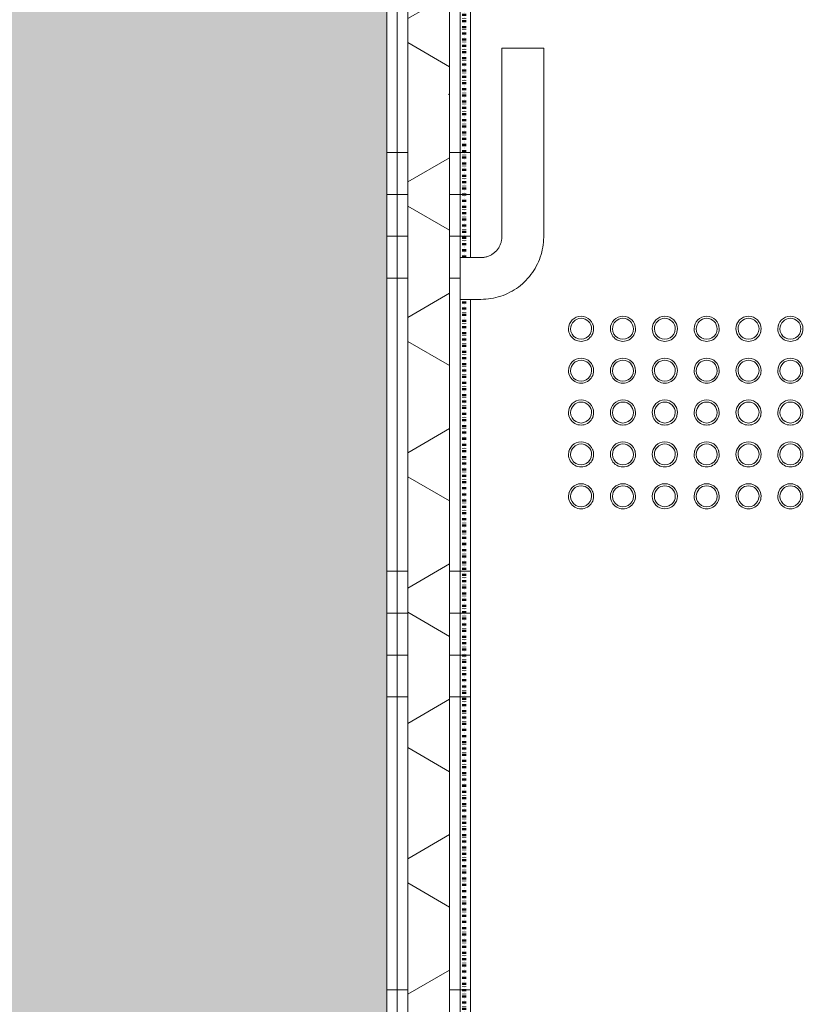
# Model space of a CAD drawing. Header units: millimetres. Extents: x -281 to 145437, y -16481 to 78869.
# Tile 94 of 256: x 18014 to 18960, y 24833 to 26009. Entities that reach past the tile are written whole.
import ezdxf

# ---------------------------------------------------------------- set-up
doc = ezdxf.new("R2010")
doc.units = ezdxf.units.MM
doc.linetypes.add('ARC FS 060 minutes', pattern=[7.2, 2.4, -1.6, 0, -1.6, 0, -1.6])
for name, color, linetype, lineweight in [('A--A23__Vloeren', 8, 'Continuous', 5), ('A--A2__Ruwbouw', 8, 'Continuous', 5), ('A--L$01A__Algemeen', 7, 'Continuous', 5), ('A--L21__Buitenwanden', 3, 'Continuous', 5), ('A--L28__Hoofddraagconstructies', 3, 'Continuous', 9)]:
    doc.layers.add(name, color=color, linetype=linetype, lineweight=lineweight)
pattern_1 = [(0, (0, 200), (0, 500), []), (0, (0, 250), (0, 500), []), (0, (0, 300), (0, 500), []), (0, (0, 350), (0, 500), [])]

# ---------------------------------------------------------------- blocks, each defined once
blk = doc.blocks.new('65_GM_LIB_fire separation vertical_gen_arc - 060 minutes-2361019-L_80_ 11')
at = {"layer": 'A--L$01A__Algemeen', "linetype": 'ARC FS 060 minutes', "lineweight": 100}
for p, q in [((0, 0), (3615.9, 0)), ((3665.9, 0), (6915.8, 0))]:
    blk.add_line(p, q, dxfattribs=at)
blk = doc.blocks.new('TBR-B-INS-BR-ARC-R25_rvt-1-L_80_ 11')
at = {"layer": 'A--L$01A__Algemeen', "color": 124, "linetype": 'ARC FS 060 minutes', "lineweight": 100, "rotation": 89.99999999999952}
blk.add_blockref('65_GM_LIB_fire separation vertical_gen_arc - 060 minutes-2361019-L_80_ 11', (18545.1, 22059.1), dxfattribs=at)
blk = doc.blocks.new('NLRS_24_10_SF_trappen kern_gen_cpz - NLRS_24_12_02_SF_trappen kern_gen_cpz-66734290-L_80_ 11')
at = {"layer": 'A--L$01A__Algemeen'}
for p, q in [((1800, 299.9), (1775, 299.9)), ((1800, 299.9), (1775, 299.9)), ((1800, 249.9), (1800, 299.9)), ((1800, 249.9), (1800, 299.9)), ((1775, 249.9), (1800, 249.9)), ((1775, 249.9), (1800, 249.9)), ((1700, 224.9), (1700, -0.1)), ((1700, 224.9), (1700, -0.1)), ((1750, -0.1), (1750, 224.9)), ((1750, -0.1), (1750, 224.9)), ((1700, -0.1), (1750, -0.1)), ((1700, -0.1), (1750, -0.1))]:
    blk.add_line(p, q, dxfattribs=at)
at = {"layer": 'A--L$01A__Algemeen', "flags": 128}
for points in [[(1775, 299.9), (1772, 299.8), (1769, 299.7), (1766, 299.4), (1763.1, 298.9), (1760.1, 298.4), (1757.2, 297.8), (1754.3, 297), (1751.4, 296.1), (1748.6, 295.1), (1745.8, 294), (1743.1, 292.8), (1740.4, 291.4), (1737.7, 290), (1735.2, 288.4), (1732.7, 286.8), (1730.2, 285.1), (1727.8, 283.2), (1725.5, 281.3), (1723.3, 279.3), (1721.2, 277.2), (1719.2, 275), (1717.2, 272.7), (1715.3, 270.3), (1713.6, 267.9), (1711.9, 265.4), (1710.3, 262.9), (1708.9, 260.2), (1707.5, 257.6), (1706.2, 254.9), (1705.1, 252.1), (1704.1, 249.3), (1703.1, 246.4), (1702.3, 243.5), (1701.7, 240.6), (1701.1, 237.6), (1700.6, 234.7), (1700.3, 231.7), (1700.1, 228.7), (1700, 225.7), (1700, 224.9)], [(1775, 299.9), (1772, 299.8), (1769, 299.7), (1766, 299.4), (1763.1, 298.9), (1760.1, 298.4), (1757.2, 297.8), (1754.3, 297), (1751.4, 296.1), (1748.6, 295.1), (1745.8, 294), (1743.1, 292.8), (1740.4, 291.4), (1737.7, 290), (1735.2, 288.4), (1732.7, 286.8), (1730.2, 285.1), (1727.8, 283.2), (1725.5, 281.3), (1723.3, 279.3), (1721.2, 277.2), (1719.2, 275), (1717.2, 272.7), (1715.3, 270.3), (1713.6, 267.9), (1711.9, 265.4), (1710.3, 262.9), (1708.9, 260.2), (1707.5, 257.6), (1706.2, 254.9), (1705.1, 252.1), (1704.1, 249.3), (1703.1, 246.4), (1702.3, 243.5), (1701.7, 240.6), (1701.1, 237.6), (1700.6, 234.7), (1700.3, 231.7), (1700.1, 228.7), (1700, 225.7), (1700, 224.9)], [(1775, 299.9), (1772, 299.8), (1769, 299.7), (1766, 299.4), (1763.1, 298.9), (1760.1, 298.4), (1757.2, 297.8), (1754.3, 297), (1751.4, 296.1), (1748.6, 295.1), (1745.8, 294), (1743.1, 292.8), (1740.4, 291.4), (1737.7, 290), (1735.2, 288.4), (1732.7, 286.8), (1730.2, 285.1), (1727.8, 283.2), (1725.5, 281.3), (1723.3, 279.3), (1721.2, 277.2), (1719.2, 275), (1717.2, 272.7), (1715.3, 270.3), (1713.6, 267.9), (1711.9, 265.4), (1710.3, 262.9), (1708.9, 260.2), (1707.5, 257.6), (1706.2, 254.9), (1705.1, 252.1), (1704.1, 249.3), (1703.1, 246.4), (1702.3, 243.5), (1701.7, 240.6), (1701.1, 237.6), (1700.6, 234.7), (1700.3, 231.7), (1700.1, 228.7), (1700, 225.7)], [(1775, 299.9), (1772, 299.8), (1769, 299.7), (1766, 299.4), (1763.1, 298.9), (1760.1, 298.4), (1757.2, 297.8), (1754.3, 297), (1751.4, 296.1), (1748.6, 295.1), (1745.8, 294), (1743.1, 292.8), (1740.4, 291.4), (1737.7, 290), (1735.2, 288.4), (1732.7, 286.8), (1730.2, 285.1), (1727.8, 283.2), (1725.5, 281.3), (1723.3, 279.3), (1721.2, 277.2), (1719.2, 275), (1717.2, 272.7), (1715.3, 270.3), (1713.6, 267.9), (1711.9, 265.4), (1710.3, 262.9), (1708.9, 260.2), (1707.5, 257.6), (1706.2, 254.9), (1705.1, 252.1), (1704.1, 249.3), (1703.1, 246.4), (1702.3, 243.5), (1701.7, 240.6), (1701.1, 237.6), (1700.6, 234.7), (1700.3, 231.7), (1700.1, 228.7), (1700, 225.7)], [(1775, 299.9), (1772, 299.8), (1769, 299.7), (1766, 299.4), (1763.1, 298.9), (1760.1, 298.4), (1757.2, 297.8), (1754.3, 297), (1751.4, 296.1), (1748.6, 295.1), (1745.8, 294), (1743.1, 292.8), (1740.4, 291.4), (1737.7, 290), (1735.2, 288.4), (1732.7, 286.8), (1730.2, 285.1), (1727.8, 283.2), (1725.5, 281.3), (1723.3, 279.3), (1721.2, 277.2), (1719.2, 275), (1717.2, 272.7), (1715.3, 270.3), (1713.6, 267.9), (1711.9, 265.4), (1710.3, 262.9), (1708.9, 260.2), (1707.5, 257.6), (1706.2, 254.9), (1705.1, 252.1), (1704.1, 249.3), (1703.1, 246.4), (1702.3, 243.5), (1701.7, 240.6), (1701.1, 237.6), (1700.6, 234.7), (1700.3, 231.7), (1700.1, 228.7), (1700, 225.7)], [(1775, 299.9), (1772, 299.8), (1769, 299.7), (1766, 299.4), (1763.1, 298.9), (1760.1, 298.4), (1757.2, 297.8), (1754.3, 297), (1751.4, 296.1), (1748.6, 295.1), (1745.8, 294), (1743.1, 292.8), (1740.4, 291.4), (1737.7, 290), (1735.2, 288.4), (1732.7, 286.8), (1730.2, 285.1), (1727.8, 283.2), (1725.5, 281.3), (1723.3, 279.3), (1721.2, 277.2), (1719.2, 275), (1717.2, 272.7), (1715.3, 270.3), (1713.6, 267.9), (1711.9, 265.4), (1710.3, 262.9), (1708.9, 260.2), (1707.5, 257.6), (1706.2, 254.9), (1705.1, 252.1), (1704.1, 249.3), (1703.1, 246.4), (1702.3, 243.5), (1701.7, 240.6), (1701.1, 237.6), (1700.6, 234.7), (1700.3, 231.7), (1700.1, 228.7), (1700, 225.7)], [(1750, 224.9), (1750, 225.9), (1750.1, 226.9), (1750.2, 227.9), (1750.3, 228.9), (1750.5, 229.9), (1750.7, 230.8), (1751, 231.8), (1751.3, 232.8), (1751.6, 233.7), (1752, 234.6), (1752.4, 235.5), (1752.8, 236.4), (1753.3, 237.3), (1753.8, 238.2), (1754.4, 239), (1754.9, 239.8), (1755.6, 240.6), (1756.2, 241.4), (1756.9, 242.1), (1757.6, 242.8), (1758.3, 243.5), (1759.1, 244.2), (1759.9, 244.8), (1760.7, 245.4), (1761.5, 245.9), (1762.3, 246.5), (1763.2, 246.9), (1764.1, 247.4), (1765, 247.8), (1765.9, 248.2), (1766.9, 248.5), (1767.8, 248.9), (1768.8, 249.1), (1769.8, 249.3), (1770.8, 249.5), (1771.7, 249.7), (1772.7, 249.8), (1773.7, 249.9), (1774.7, 249.9), (1775, 249.9)], [(1750, 224.9), (1750, 225.9), (1750.1, 226.9), (1750.2, 227.9), (1750.3, 228.9), (1750.5, 229.9), (1750.7, 230.8), (1751, 231.8), (1751.3, 232.8), (1751.6, 233.7), (1752, 234.6), (1752.4, 235.5), (1752.8, 236.4), (1753.3, 237.3), (1753.8, 238.2), (1754.4, 239), (1754.9, 239.8), (1755.6, 240.6), (1756.2, 241.4), (1756.9, 242.1), (1757.6, 242.8), (1758.3, 243.5), (1759.1, 244.2), (1759.9, 244.8), (1760.7, 245.4), (1761.5, 245.9), (1762.3, 246.5), (1763.2, 246.9), (1764.1, 247.4), (1765, 247.8), (1765.9, 248.2), (1766.9, 248.5), (1767.8, 248.9), (1768.8, 249.1), (1769.8, 249.3), (1770.8, 249.5), (1771.7, 249.7), (1772.7, 249.8), (1773.7, 249.9), (1774.7, 249.9), (1775, 249.9)]]:
    blk.add_lwpolyline(points, dxfattribs=at)
at = {"layer": 'A--L$01A__Algemeen'}
for centre, radius, start, end in [((1405.4, 535), 15, 360, 180), ((1405.4, 535), 12.5, 360, 180), ((1455.4, 535), 15, 360, 180), ((1455.4, 535), 12.5, 360, 180), ((1505.4, 535), 15, 360, 180), ((1505.4, 535), 12.5, 360, 180), ((1555.4, 535), 15, 0, 180), ((1555.4, 535), 12.5, 0, 180), ((1605.4, 535), 15, 360, 180), ((1605.4, 535), 12.5, 360, 180), ((1655.4, 535), 15, 360, 180), ((1655.4, 535), 12.5, 360, 180), ((1405.4, 535), 15, 180, 360), ((1405.4, 535), 15, 157.5, 164.2802), ((1405.4, 535), 15, 157.5, 164.2802), ((1405.4, 535), 15, 157.5, 164.2802), ((1405.4, 535), 15, 157.5, 164.2802), ((1405.4, 535), 15, 195.7198, 202.5), ((1405.4, 535), 15, 195.7198, 202.5), ((1405.4, 535), 15, 195.7198, 202.5), ((1405.4, 535), 15, 195.7198, 202.5), ((1405.4, 535), 12.5, 180, 360), ((1405.4, 535), 15, 15.7198, 22.5), ((1405.4, 535), 15, 15.7198, 22.5), ((1405.4, 535), 15, 15.7198, 22.5), ((1405.4, 535), 15, 15.7198, 22.5), ((1405.4, 535), 15, 337.5, 344.2802), ((1405.4, 535), 15, 337.5, 344.2802), ((1405.4, 535), 15, 337.5, 344.2802), ((1405.4, 535), 15, 337.5, 344.2802), ((1455.4, 535), 15, 180, 360), ((1455.4, 535), 15, 157.5, 164.2802), ((1455.4, 535), 15, 157.5, 164.2802), ((1455.4, 535), 15, 157.5, 164.2802), ((1455.4, 535), 15, 157.5, 164.2802), ((1455.4, 535), 15, 195.7198, 202.5), ((1455.4, 535), 15, 195.7198, 202.5), ((1455.4, 535), 15, 195.7198, 202.5), ((1455.4, 535), 15, 195.7198, 202.5), ((1455.4, 535), 12.5, 180, 360), ((1455.4, 535), 15, 15.7198, 22.5), ((1455.4, 535), 15, 15.7198, 22.5), ((1455.4, 535), 15, 15.7198, 22.5), ((1455.4, 535), 15, 15.7198, 22.5), ((1455.4, 535), 15, 337.5, 344.2802), ((1455.4, 535), 15, 337.5, 344.2802), ((1455.4, 535), 15, 337.5, 344.2802), ((1455.4, 535), 15, 337.5, 344.2802), ((1505.4, 535), 15, 180, 360), ((1505.4, 535), 15, 157.5, 164.2802), ((1505.4, 535), 15, 157.5, 164.2802), ((1505.4, 535), 15, 157.5, 164.2802), ((1505.4, 535), 15, 157.5, 164.2802), ((1505.4, 535), 15, 195.7198, 202.5), ((1505.4, 535), 15, 195.7198, 202.5), ((1505.4, 535), 15, 195.7198, 202.5), ((1505.4, 535), 15, 195.7198, 202.5), ((1505.4, 535), 12.5, 180, 360), ((1505.4, 535), 15, 15.7198, 22.5), ((1505.4, 535), 15, 15.7198, 22.5), ((1505.4, 535), 15, 15.7198, 22.5), ((1505.4, 535), 15, 15.7198, 22.5), ((1505.4, 535), 15, 337.5, 344.2802), ((1505.4, 535), 15, 337.5, 344.2802), ((1505.4, 535), 15, 337.5, 344.2802), ((1505.4, 535), 15, 337.5, 344.2802), ((1555.4, 535), 15, 180, 0), ((1555.4, 535), 15, 157.5, 164.2802), ((1555.4, 535), 15, 157.5, 164.2802), ((1555.4, 535), 15, 157.5, 164.2802), ((1555.4, 535), 15, 157.5, 164.2802), ((1555.4, 535), 15, 195.7198, 202.5), ((1555.4, 535), 15, 195.7198, 202.5), ((1555.4, 535), 15, 195.7198, 202.5), ((1555.4, 535), 15, 195.7198, 202.5), ((1555.4, 535), 12.5, 180, 0), ((1555.4, 535), 15, 15.7198, 22.5), ((1555.4, 535), 15, 15.7198, 22.5), ((1555.4, 535), 15, 15.7198, 22.5), ((1555.4, 535), 15, 15.7198, 22.5), ((1555.4, 535), 15, 337.5, 344.2802), ((1555.4, 535), 15, 337.5, 344.2802), ((1555.4, 535), 15, 337.5, 344.2802), ((1555.4, 535), 15, 337.5, 344.2802), ((1605.4, 535), 15, 180, 360), ((1605.4, 535), 15, 157.5, 164.2802), ((1605.4, 535), 15, 157.5, 164.2802), ((1605.4, 535), 15, 157.5, 164.2802), ((1605.4, 535), 15, 157.5, 164.2802), ((1605.4, 535), 15, 195.7198, 202.5), ((1605.4, 535), 15, 195.7198, 202.5), ((1605.4, 535), 15, 195.7198, 202.5), ((1605.4, 535), 15, 195.7198, 202.5), ((1605.4, 535), 12.5, 180, 360), ((1605.4, 535), 15, 15.7198, 22.5), ((1605.4, 535), 15, 15.7198, 22.5), ((1605.4, 535), 15, 15.7198, 22.5), ((1605.4, 535), 15, 15.7198, 22.5), ((1605.4, 535), 15, 337.5, 344.2802), ((1605.4, 535), 15, 337.5, 344.2802), ((1605.4, 535), 15, 337.5, 344.2802), ((1605.4, 535), 15, 337.5, 344.2802), ((1655.4, 535), 15, 180, 360), ((1655.4, 535), 15, 157.5, 164.2802), ((1655.4, 535), 15, 157.5, 164.2802), ((1655.4, 535), 15, 157.5, 164.2802), ((1655.4, 535), 15, 157.5, 164.2802), ((1655.4, 535), 15, 195.7198, 202.5), ((1655.4, 535), 15, 195.7198, 202.5), ((1655.4, 535), 15, 195.7198, 202.5), ((1655.4, 535), 15, 195.7198, 202.5), ((1655.4, 535), 12.5, 180, 360), ((1655.4, 535), 15, 15.7198, 22.5), ((1655.4, 535), 15, 15.7198, 22.5), ((1655.4, 535), 15, 15.7198, 22.5), ((1655.4, 535), 15, 15.7198, 22.5), ((1655.4, 535), 15, 337.5, 344.2802), ((1655.4, 535), 15, 337.5, 344.2802), ((1655.4, 535), 15, 337.5, 344.2802), ((1655.4, 535), 15, 337.5, 344.2802), ((1405.4, 485), 15, 360, 180), ((1405.4, 485), 12.5, 360, 180), ((1455.4, 485), 15, 360, 180), ((1455.4, 485), 12.5, 360, 180), ((1505.4, 485), 15, 360, 180), ((1505.4, 485), 12.5, 360, 180), ((1555.4, 485), 15, 360, 180), ((1555.4, 485), 12.5, 360, 180), ((1605.4, 485), 15, 360, 180), ((1605.4, 485), 12.5, 360, 180), ((1655.4, 485), 15, 360, 180), ((1655.4, 485), 12.5, 360, 180), ((1405.4, 485), 15, 180, 360), ((1405.4, 485), 12.5, 180, 360), ((1405.4, 485), 15, 15.7198, 22.5), ((1405.4, 485), 15, 15.7198, 22.5), ((1405.4, 485), 15, 15.7198, 22.5), ((1405.4, 485), 15, 15.7198, 22.5), ((1455.4, 485), 15, 180, 360), ((1455.4, 485), 12.5, 180, 360), ((1455.4, 485), 15, 15.7198, 22.5), ((1455.4, 485), 15, 15.7198, 22.5), ((1455.4, 485), 15, 15.7198, 22.5), ((1455.4, 485), 15, 15.7198, 22.5), ((1505.4, 485), 15, 180, 360), ((1505.4, 485), 15, 157.5, 164.2802), ((1505.4, 485), 15, 157.5, 164.2802), ((1505.4, 485), 15, 157.5, 164.2802), ((1505.4, 485), 15, 157.5, 164.2802), ((1505.4, 485), 12.5, 180, 360), ((1555.4, 485), 15, 180, 360), ((1555.4, 485), 12.5, 180, 360), ((1555.4, 485), 15, 15.7198, 22.5), ((1555.4, 485), 15, 15.7198, 22.5), ((1555.4, 485), 15, 15.7198, 22.5), ((1555.4, 485), 15, 15.7198, 22.5), ((1605.4, 485), 15, 180, 360), ((1605.4, 485), 12.5, 180, 360), ((1605.4, 485), 15, 15.7198, 22.5), ((1605.4, 485), 15, 15.7198, 22.5), ((1605.4, 485), 15, 15.7198, 22.5), ((1605.4, 485), 15, 15.7198, 22.5), ((1655.4, 485), 15, 180, 360), ((1655.4, 485), 15, 157.5, 164.2802), ((1655.4, 485), 15, 157.5, 164.2802), ((1655.4, 485), 15, 157.5, 164.2802), ((1655.4, 485), 15, 157.5, 164.2802), ((1655.4, 485), 12.5, 180, 360), ((1405.4, 485), 15, 195.7198, 202.5), ((1405.4, 485), 15, 195.7198, 202.5), ((1405.4, 485), 15, 195.7198, 202.5), ((1405.4, 485), 15, 195.7198, 202.5), ((1405.4, 485), 15, 337.5, 344.2802), ((1405.4, 485), 15, 337.5, 344.2802), ((1405.4, 485), 15, 337.5, 344.2802), ((1405.4, 485), 15, 337.5, 344.2802), ((1455.4, 485), 15, 195.7198, 202.5), ((1455.4, 485), 15, 195.7198, 202.5), ((1455.4, 485), 15, 195.7198, 202.5), ((1455.4, 485), 15, 195.7198, 202.5), ((1455.4, 485), 15, 337.5, 344.2802), ((1455.4, 485), 15, 337.5, 344.2802), ((1455.4, 485), 15, 337.5, 344.2802), ((1455.4, 485), 15, 337.5, 344.2802), ((1505.4, 485), 15, 195.7198, 202.5), ((1505.4, 485), 15, 195.7198, 202.5), ((1505.4, 485), 15, 195.7198, 202.5), ((1505.4, 485), 15, 195.7198, 202.5), ((1505.4, 485), 15, 337.5, 344.2802), ((1505.4, 485), 15, 337.5, 344.2802), ((1505.4, 485), 15, 337.5, 344.2802), ((1505.4, 485), 15, 337.5, 344.2802), ((1555.4, 485), 15, 195.7198, 202.5), ((1555.4, 485), 15, 195.7198, 202.5), ((1555.4, 485), 15, 195.7198, 202.5), ((1555.4, 485), 15, 195.7198, 202.5), ((1555.4, 485), 15, 337.5, 344.2802), ((1555.4, 485), 15, 337.5, 344.2802), ((1555.4, 485), 15, 337.5, 344.2802), ((1555.4, 485), 15, 337.5, 344.2802), ((1605.4, 485), 15, 195.7198, 202.5), ((1605.4, 485), 15, 195.7198, 202.5), ((1605.4, 485), 15, 195.7198, 202.5), ((1605.4, 485), 15, 195.7198, 202.5), ((1605.4, 485), 15, 337.5, 344.2802), ((1605.4, 485), 15, 337.5, 344.2802), ((1605.4, 485), 15, 337.5, 344.2802), ((1605.4, 485), 15, 337.5, 344.2802), ((1655.4, 485), 15, 195.7198, 202.5), ((1655.4, 485), 15, 195.7198, 202.5), ((1655.4, 485), 15, 195.7198, 202.5), ((1655.4, 485), 15, 195.7198, 202.5), ((1655.4, 485), 15, 337.5, 344.2802), ((1655.4, 485), 15, 337.5, 344.2802), ((1655.4, 485), 15, 337.5, 344.2802), ((1655.4, 485), 15, 337.5, 344.2802), ((1405.4, 435), 15, 360, 180), ((1405.4, 435), 12.5, 360, 180), ((1455.4, 435), 15, 360, 180), ((1455.4, 435), 12.5, 360, 180), ((1505.4, 435), 15, 360, 180), ((1505.4, 435), 12.5, 360, 180), ((1555.4, 435), 15, 360, 180), ((1555.4, 435), 12.5, 360, 180), ((1605.4, 435), 15, 360, 180), ((1605.4, 435), 12.5, 360, 180), ((1655.4, 435), 15, 360, 180), ((1655.4, 435), 12.5, 360, 180), ((1405.4, 435), 15, 157.5, 164.2802), ((1405.4, 435), 15, 157.5, 164.2802), ((1405.4, 435), 15, 157.5, 164.2802), ((1405.4, 435), 15, 157.5, 164.2802), ((1405.4, 435), 15, 15.7198, 22.5), ((1405.4, 435), 15, 15.7198, 22.5), ((1405.4, 435), 15, 15.7198, 22.5), ((1405.4, 435), 15, 15.7198, 22.5), ((1455.4, 435), 15, 157.5, 164.2802), ((1455.4, 435), 15, 157.5, 164.2802), ((1455.4, 435), 15, 157.5, 164.2802), ((1455.4, 435), 15, 157.5, 164.2802), ((1455.4, 435), 15, 15.7198, 22.5), ((1455.4, 435), 15, 15.7198, 22.5), ((1455.4, 435), 15, 15.7198, 22.5), ((1455.4, 435), 15, 15.7198, 22.5), ((1505.4, 435), 15, 157.5, 164.2802), ((1505.4, 435), 15, 157.5, 164.2802), ((1505.4, 435), 15, 157.5, 164.2802), ((1505.4, 435), 15, 157.5, 164.2802), ((1505.4, 435), 15, 15.7198, 22.5), ((1505.4, 435), 15, 15.7198, 22.5), ((1505.4, 435), 15, 15.7198, 22.5), ((1505.4, 435), 15, 15.7198, 22.5), ((1555.4, 435), 15, 157.5, 164.2802), ((1555.4, 435), 15, 157.5, 164.2802), ((1555.4, 435), 15, 157.5, 164.2802), ((1555.4, 435), 15, 157.5, 164.2802), ((1555.4, 435), 15, 15.7198, 22.5), ((1555.4, 435), 15, 15.7198, 22.5), ((1555.4, 435), 15, 15.7198, 22.5), ((1555.4, 435), 15, 15.7198, 22.5), ((1605.4, 435), 15, 157.5, 164.2802), ((1605.4, 435), 15, 157.5, 164.2802), ((1605.4, 435), 15, 157.5, 164.2802), ((1605.4, 435), 15, 157.5, 164.2802), ((1605.4, 435), 15, 15.7198, 22.5), ((1605.4, 435), 15, 15.7198, 22.5), ((1605.4, 435), 15, 15.7198, 22.5), ((1605.4, 435), 15, 15.7198, 22.5), ((1655.4, 435), 15, 157.5, 164.2802), ((1655.4, 435), 15, 157.5, 164.2802), ((1655.4, 435), 15, 157.5, 164.2802), ((1655.4, 435), 15, 157.5, 164.2802), ((1655.4, 435), 15, 15.7198, 22.5), ((1655.4, 435), 15, 15.7198, 22.5), ((1655.4, 435), 15, 15.7198, 22.5), ((1655.4, 435), 15, 15.7198, 22.5), ((1405.4, 435), 15, 180, 360), ((1405.4, 435), 15, 195.7198, 201.1354), ((1405.4, 435), 15, 195.7198, 201.1354), ((1405.4, 435), 15, 195.7198, 201.1354), ((1405.4, 435), 15, 195.7198, 201.1354), ((1405.4, 435), 12.5, 180, 360), ((1405.4, 435), 15, 338.8646, 344.2802), ((1405.4, 435), 15, 338.8646, 344.2802), ((1405.4, 435), 15, 338.8646, 344.2802), ((1405.4, 435), 15, 338.8646, 344.2802), ((1455.4, 435), 15, 180, 360), ((1455.4, 435), 15, 195.7198, 201.1354), ((1455.4, 435), 15, 195.7198, 201.1354), ((1455.4, 435), 15, 195.7198, 201.1354), ((1455.4, 435), 15, 195.7198, 201.1354), ((1455.4, 435), 12.5, 180, 360), ((1455.4, 435), 15, 338.8646, 344.2802), ((1455.4, 435), 15, 338.8646, 344.2802), ((1455.4, 435), 15, 338.8646, 344.2802), ((1455.4, 435), 15, 338.8646, 344.2802), ((1505.4, 435), 15, 180, 360), ((1505.4, 435), 15, 195.7198, 201.1354), ((1505.4, 435), 15, 195.7198, 201.1354), ((1505.4, 435), 15, 195.7198, 201.1354), ((1505.4, 435), 15, 195.7198, 201.1354), ((1505.4, 435), 12.5, 180, 360), ((1505.4, 435), 15, 338.8646, 344.2802), ((1505.4, 435), 15, 338.8646, 344.2802), ((1505.4, 435), 15, 338.8646, 344.2802), ((1505.4, 435), 15, 338.8646, 344.2802), ((1555.4, 435), 15, 180, 360), ((1555.4, 435), 15, 195.7198, 201.1354), ((1555.4, 435), 15, 195.7198, 201.1354), ((1555.4, 435), 15, 195.7198, 201.1354), ((1555.4, 435), 15, 195.7198, 201.1354), ((1555.4, 435), 12.5, 180, 360), ((1555.4, 435), 15, 338.8646, 344.2802), ((1555.4, 435), 15, 338.8646, 344.2802), ((1555.4, 435), 15, 338.8646, 344.2802), ((1555.4, 435), 15, 338.8646, 344.2802), ((1605.4, 435), 15, 180, 360), ((1605.4, 435), 15, 195.7198, 201.1354), ((1605.4, 435), 15, 195.7198, 201.1354), ((1605.4, 435), 15, 195.7198, 201.1354), ((1605.4, 435), 15, 195.7198, 201.1354), ((1605.4, 435), 12.5, 180, 360), ((1605.4, 435), 15, 338.8646, 344.2802), ((1605.4, 435), 15, 338.8646, 344.2802), ((1605.4, 435), 15, 338.8646, 344.2802), ((1605.4, 435), 15, 338.8646, 344.2802), ((1655.4, 435), 15, 180, 360), ((1655.4, 435), 15, 195.7198, 201.1354), ((1655.4, 435), 15, 195.7198, 201.1354), ((1655.4, 435), 15, 195.7198, 201.1354), ((1655.4, 435), 15, 195.7198, 201.1354), ((1655.4, 435), 12.5, 180, 360), ((1655.4, 435), 15, 338.8646, 344.2802), ((1655.4, 435), 15, 338.8646, 344.2802), ((1655.4, 435), 15, 338.8646, 344.2802), ((1655.4, 435), 15, 338.8646, 344.2802), ((1405.4, 385), 15, 360, 180), ((1455.4, 385), 15, 360, 180), ((1505.4, 385), 15, 360, 180), ((1555.4, 385), 15, 360, 180), ((1605.4, 385), 15, 360, 180), ((1655.4, 385), 15, 360, 180), ((1405.4, 385), 15, 157.5, 164.2802), ((1405.4, 385), 15, 157.5, 164.2802), ((1405.4, 385), 15, 157.5, 164.2802), ((1405.4, 385), 15, 157.5, 164.2802), ((1405.4, 385), 12.5, 360, 180), ((1405.4, 385), 15, 15.7198, 22.5), ((1405.4, 385), 15, 15.7198, 22.5), ((1405.4, 385), 15, 15.7198, 22.5), ((1405.4, 385), 15, 15.7198, 22.5), ((1455.4, 385), 15, 157.5, 164.2802), ((1455.4, 385), 15, 157.5, 164.2802), ((1455.4, 385), 15, 157.5, 164.2802), ((1455.4, 385), 15, 157.5, 164.2802), ((1455.4, 385), 12.5, 360, 180), ((1455.4, 385), 15, 15.7198, 22.5), ((1455.4, 385), 15, 15.7198, 22.5), ((1455.4, 385), 15, 15.7198, 22.5), ((1455.4, 385), 15, 15.7198, 22.5), ((1505.4, 385), 15, 157.5, 164.2802), ((1505.4, 385), 15, 157.5, 164.2802), ((1505.4, 385), 15, 157.5, 164.2802), ((1505.4, 385), 15, 157.5, 164.2802), ((1505.4, 385), 12.5, 360, 180), ((1505.4, 385), 15, 15.7198, 22.5), ((1505.4, 385), 15, 15.7198, 22.5), ((1505.4, 385), 15, 15.7198, 22.5), ((1505.4, 385), 15, 15.7198, 22.5), ((1555.4, 385), 15, 157.5, 164.2802), ((1555.4, 385), 15, 157.5, 164.2802), ((1555.4, 385), 15, 157.5, 164.2802), ((1555.4, 385), 15, 157.5, 164.2802), ((1555.4, 385), 12.5, 360, 180), ((1555.4, 385), 15, 15.7198, 22.5), ((1555.4, 385), 15, 15.7198, 22.5), ((1555.4, 385), 15, 15.7198, 22.5), ((1555.4, 385), 15, 15.7198, 22.5), ((1605.4, 385), 15, 157.5, 164.2802), ((1605.4, 385), 15, 157.5, 164.2802), ((1605.4, 385), 15, 157.5, 164.2802), ((1605.4, 385), 15, 157.5, 164.2802), ((1605.4, 385), 12.5, 360, 180), ((1605.4, 385), 15, 15.7198, 22.5), ((1605.4, 385), 15, 15.7198, 22.5), ((1605.4, 385), 15, 15.7198, 22.5), ((1605.4, 385), 15, 15.7198, 22.5), ((1655.4, 385), 15, 157.5, 164.2802), ((1655.4, 385), 15, 157.5, 164.2802), ((1655.4, 385), 15, 157.5, 164.2802), ((1655.4, 385), 15, 157.5, 164.2802), ((1655.4, 385), 12.5, 360, 180), ((1655.4, 385), 15, 15.7198, 22.5), ((1655.4, 385), 15, 15.7198, 22.5), ((1655.4, 385), 15, 15.7198, 22.5), ((1655.4, 385), 15, 15.7198, 22.5), ((1405.4, 385), 15, 180, 360), ((1405.4, 385), 15, 195.7198, 202.5), ((1405.4, 385), 15, 195.7198, 202.5), ((1405.4, 385), 15, 195.7198, 202.5), ((1405.4, 385), 15, 195.7198, 202.5), ((1405.4, 385), 12.5, 180, 360), ((1405.4, 385), 15, 337.5, 344.2802), ((1405.4, 385), 15, 337.5, 344.2802), ((1405.4, 385), 15, 337.5, 344.2802), ((1405.4, 385), 15, 337.5, 344.2802), ((1455.4, 385), 15, 180, 360), ((1455.4, 385), 15, 195.7198, 202.5), ((1455.4, 385), 15, 195.7198, 202.5), ((1455.4, 385), 15, 195.7198, 202.5), ((1455.4, 385), 15, 195.7198, 202.5), ((1455.4, 385), 12.5, 180, 360), ((1455.4, 385), 15, 337.5, 344.2802), ((1455.4, 385), 15, 337.5, 344.2802), ((1455.4, 385), 15, 337.5, 344.2802), ((1455.4, 385), 15, 337.5, 344.2802), ((1505.4, 385), 15, 180, 360), ((1505.4, 385), 15, 195.7198, 202.5), ((1505.4, 385), 15, 195.7198, 202.5), ((1505.4, 385), 15, 195.7198, 202.5), ((1505.4, 385), 15, 195.7198, 202.5), ((1505.4, 385), 12.5, 180, 360), ((1505.4, 385), 15, 337.5, 344.2802), ((1505.4, 385), 15, 337.5, 344.2802), ((1505.4, 385), 15, 337.5, 344.2802), ((1505.4, 385), 15, 337.5, 344.2802), ((1555.4, 385), 15, 180, 360), ((1555.4, 385), 15, 195.7198, 202.5), ((1555.4, 385), 15, 195.7198, 202.5), ((1555.4, 385), 15, 195.7198, 202.5), ((1555.4, 385), 15, 195.7198, 202.5), ((1555.4, 385), 12.5, 180, 360), ((1555.4, 385), 15, 337.5, 344.2802), ((1555.4, 385), 15, 337.5, 344.2802), ((1555.4, 385), 15, 337.5, 344.2802), ((1555.4, 385), 15, 337.5, 344.2802), ((1605.4, 385), 15, 180, 360), ((1605.4, 385), 15, 195.7198, 202.5), ((1605.4, 385), 15, 195.7198, 202.5), ((1605.4, 385), 15, 195.7198, 202.5), ((1605.4, 385), 15, 195.7198, 202.5), ((1605.4, 385), 12.5, 180, 360), ((1605.4, 385), 15, 337.5, 344.2802), ((1605.4, 385), 15, 337.5, 344.2802), ((1605.4, 385), 15, 337.5, 344.2802), ((1605.4, 385), 15, 337.5, 344.2802), ((1655.4, 385), 15, 180, 360), ((1655.4, 385), 15, 195.7198, 202.5), ((1655.4, 385), 15, 195.7198, 202.5), ((1655.4, 385), 15, 195.7198, 202.5), ((1655.4, 385), 15, 195.7198, 202.5), ((1655.4, 385), 12.5, 180, 360), ((1655.4, 385), 15, 337.5, 344.2802), ((1655.4, 385), 15, 337.5, 344.2802), ((1655.4, 385), 15, 337.5, 344.2802), ((1655.4, 385), 15, 337.5, 344.2802), ((1405.4, 335), 15, 360, 180), ((1405.4, 335), 12.5, 360, 180), ((1455.4, 335), 15, 360, 180), ((1455.4, 335), 12.5, 360, 180), ((1505.4, 335), 15, 360, 180), ((1505.4, 335), 12.5, 360, 180), ((1555.4, 335), 15, 360, 180), ((1555.4, 335), 12.5, 360, 180), ((1605.4, 335), 15, 360, 180), ((1605.4, 335), 12.5, 360, 180), ((1655.4, 335), 15, 360, 180), ((1655.4, 335), 12.5, 360, 180), ((1405.4, 335), 15, 180, 360), ((1405.4, 335), 15, 157.5, 164.2802), ((1405.4, 335), 15, 157.5, 164.2802), ((1405.4, 335), 15, 157.5, 164.2802), ((1405.4, 335), 15, 157.5, 164.2802), ((1405.4, 335), 15, 197.3779, 202.5), ((1405.4, 335), 15, 197.3779, 202.5), ((1405.4, 335), 15, 197.3779, 202.5), ((1405.4, 335), 15, 197.3779, 202.5), ((1405.4, 335), 12.5, 180, 360), ((1405.4, 335), 15, 15.7198, 22.5), ((1405.4, 335), 15, 15.7198, 22.5), ((1405.4, 335), 15, 15.7198, 22.5), ((1405.4, 335), 15, 15.7198, 22.5), ((1405.4, 335), 15, 337.5, 344.2802), ((1405.4, 335), 15, 337.5, 344.2802), ((1405.4, 335), 15, 337.5, 344.2802), ((1405.4, 335), 15, 337.5, 344.2802), ((1455.4, 335), 15, 180, 360), ((1455.4, 335), 15, 157.5, 164.2802), ((1455.4, 335), 15, 157.5, 164.2802), ((1455.4, 335), 15, 157.5, 164.2802), ((1455.4, 335), 15, 157.5, 164.2802), ((1455.4, 335), 15, 197.3779, 202.5), ((1455.4, 335), 15, 197.3779, 202.5), ((1455.4, 335), 15, 197.3779, 202.5), ((1455.4, 335), 15, 197.3779, 202.5), ((1455.4, 335), 12.5, 180, 360), ((1455.4, 335), 15, 15.7198, 22.5), ((1455.4, 335), 15, 15.7198, 22.5), ((1455.4, 335), 15, 15.7198, 22.5), ((1455.4, 335), 15, 15.7198, 22.5), ((1455.4, 335), 15, 337.5, 344.2802), ((1455.4, 335), 15, 337.5, 344.2802), ((1455.4, 335), 15, 337.5, 344.2802), ((1455.4, 335), 15, 337.5, 344.2802), ((1505.4, 335), 15, 180, 360), ((1505.4, 335), 15, 157.5, 164.2802), ((1505.4, 335), 15, 157.5, 164.2802), ((1505.4, 335), 15, 157.5, 164.2802), ((1505.4, 335), 15, 157.5, 164.2802), ((1505.4, 335), 15, 195.7198, 202.5), ((1505.4, 335), 15, 195.7198, 202.5), ((1505.4, 335), 15, 195.7198, 202.5), ((1505.4, 335), 15, 195.7198, 202.5), ((1505.4, 335), 12.5, 180, 360), ((1505.4, 335), 15, 15.7198, 22.5), ((1505.4, 335), 15, 15.7198, 22.5), ((1505.4, 335), 15, 15.7198, 22.5), ((1505.4, 335), 15, 15.7198, 22.5), ((1505.4, 335), 15, 337.5, 342.6221), ((1505.4, 335), 15, 337.5, 342.6221), ((1505.4, 335), 15, 337.5, 342.6221), ((1505.4, 335), 15, 337.5, 342.6221), ((1555.4, 335), 15, 180, 360), ((1555.4, 335), 15, 157.5, 164.2802), ((1555.4, 335), 15, 157.5, 164.2802), ((1555.4, 335), 15, 157.5, 164.2802), ((1555.4, 335), 15, 157.5, 164.2802), ((1555.4, 335), 15, 197.3779, 202.5), ((1555.4, 335), 15, 197.3779, 202.5), ((1555.4, 335), 15, 197.3779, 202.5), ((1555.4, 335), 15, 197.3779, 202.5), ((1555.4, 335), 12.5, 180, 360), ((1555.4, 335), 15, 15.7198, 22.5), ((1555.4, 335), 15, 15.7198, 22.5), ((1555.4, 335), 15, 15.7198, 22.5), ((1555.4, 335), 15, 15.7198, 22.5), ((1555.4, 335), 15, 337.5, 344.2802), ((1555.4, 335), 15, 337.5, 344.2802), ((1555.4, 335), 15, 337.5, 344.2802), ((1555.4, 335), 15, 337.5, 344.2802), ((1605.4, 335), 15, 180, 360), ((1605.4, 335), 15, 157.5, 164.2802), ((1605.4, 335), 15, 157.5, 164.2802), ((1605.4, 335), 15, 157.5, 164.2802), ((1605.4, 335), 15, 157.5, 164.2802), ((1605.4, 335), 15, 197.3779, 202.5), ((1605.4, 335), 15, 197.3779, 202.5), ((1605.4, 335), 15, 197.3779, 202.5), ((1605.4, 335), 15, 197.3779, 202.5), ((1605.4, 335), 12.5, 180, 360), ((1605.4, 335), 15, 15.7198, 22.5), ((1605.4, 335), 15, 15.7198, 22.5), ((1605.4, 335), 15, 15.7198, 22.5), ((1605.4, 335), 15, 15.7198, 22.5), ((1605.4, 335), 15, 337.5, 344.2802), ((1605.4, 335), 15, 337.5, 344.2802), ((1605.4, 335), 15, 337.5, 344.2802), ((1605.4, 335), 15, 337.5, 344.2802), ((1655.4, 335), 15, 180, 360), ((1655.4, 335), 15, 157.5, 164.2802), ((1655.4, 335), 15, 157.5, 164.2802), ((1655.4, 335), 15, 157.5, 164.2802), ((1655.4, 335), 15, 157.5, 164.2802), ((1655.4, 335), 15, 195.7198, 202.5), ((1655.4, 335), 15, 195.7198, 202.5), ((1655.4, 335), 15, 195.7198, 202.5), ((1655.4, 335), 15, 195.7198, 202.5), ((1655.4, 335), 12.5, 180, 360), ((1655.4, 335), 15, 15.7198, 22.5), ((1655.4, 335), 15, 15.7198, 22.5), ((1655.4, 335), 15, 15.7198, 22.5), ((1655.4, 335), 15, 15.7198, 22.5), ((1655.4, 335), 15, 337.5, 342.6221), ((1655.4, 335), 15, 337.5, 342.6221), ((1655.4, 335), 15, 337.5, 342.6221), ((1655.4, 335), 15, 337.5, 342.6221)]:
    blk.add_arc(centre, radius, start, end, dxfattribs=at)

msp = doc.modelspace()

# ---------------------------------------------------------------- hatches: boundary and pattern name
at = {"layer": 'A--A23__Vloeren'}
h = msp.add_hatch(color=10, dxfattribs=at)
h.paths.add_polyline_path([(10829, 8918), (10834, 8918), (10834, 8921), (10859, 8921), (10860, 8925), (10849, 8925.5), (10849, 8971), (10860, 8971.8), (10859, 8978), (11864, 8978), (11864, 8975), (11839, 8975), (11838, 8971), (11849, 8971), (11849, 8925), (11838, 8924.2), (11839, 8918), (11844, 8918), (11844, 8921), (11869, 8921), (11870, 8925), (11859, 8925), (11859, 8971), (11870, 8971.8), (11869, 8978), (12849, 8978), (12849, 8971), (12859, 8971), (12858.7, 8925), (12848, 8924.2), (12849, 8921), (12874, 8921), (12874, 8918), (12879, 8918), (12879, 8925.5), (12869, 8925.5), (12869, 8974.5), (12855, 8975.3), (12854, 8978), (12919, 8978), (12918, 8974.5), (12919, 8974.5), (12919, 8918), (12929, 8918), (12929, 9132), (13129, 9132), (13129, 12191), (9432, 12191), (9432, 9132), (10779, 9132), (10779, 8918), (10789, 8918), (10790, 8978), (10854, 8978), (10853, 8974.5), (10839, 8974.5), (10839, 8925.5), (10829, 8924.7)])
h.paths.add_polyline_path([(13489, 8918), (13490, 8978), (13554, 8978), (13553, 8974.5), (13539, 8974.5), (13539, 8925.5), (13529, 8924.7), (13529, 8918), (13534, 8918), (13534, 8921), (13559, 8921), (13560, 8925), (13549, 8925), (13549, 8971), (13560, 8971.8), (13559, 8978), (14699, 8978), (14699, 8971), (14709, 8971), (14709, 8925), (14719, 8924.2), (14720, 8921), (14724, 8921), (14724, 8918), (14729, 8918), (14730, 8925.5), (14719, 8925.5), (14719, 8974.5), (14705, 8975.3), (14704, 8978), (14769, 8978), (14768, 8974.5), (14769, 8974.5), (14769, 8918), (14779, 8918), (14779, 9132), (15729, 9132), (15729, 12191), (13279, 12191), (13279, 9132), (13479, 9132), (13479, 8918)])
h.paths.add_polyline_path([(13598, 8971.8), (13599, 8971.8), (13599, 8975)])
h.paths.add_polyline_path([(14659, 8971.8), (14660, 8971.8), (14659, 8975)])
h.paths.add_polyline_path([(10898, 8971.8), (10899, 8971.8), (10899, 8975)])
h.paths.add_polyline_path([(11908, 8971.8), (11909, 8971.8), (11909, 8975)])
h.paths.add_polyline_path([(20848.5, 8987), (20962, 8987), (20962, 9200), (22115, 9200), (22115, 15810), (21390, 15810), (21390, 15910), (18110, 15910), (18110, 14610), (17985, 14610), (17985, 15810), (17860, 15810), (17860, 15873.5), (17500, 15873.5), (17500, 15998.5), (17860, 15998.5), (17860, 18648.6), (17960, 18648.6), (17960, 18560), (18110, 18560), (18110, 19660), (17860, 19660), (17860, 22125), (18452.5, 22125), (18452.5, 30275), (17860, 30275), (17860, 30337.5), (10999, 30337.5), (10999, 20048.5), (15549, 20048.5), (15549, 15998.5), (16900, 15998.5), (16900, 15873.5), (10999, 15873.5), (10999, 12541), (17985, 12541), (17985, 13540), (18110, 13540), (18110, 12416), (16079, 12416), (16079, 9200), (19072, 9200), (19072, 8987), (20369.4, 8987)])
h.paths.add_polyline_path([(28514.3, 8987), (29133, 8987), (29133, 9132), (32159, 9132), (32159, 18137.5), (24662.5, 18137.5), (24662.5, 16425.6), (24662.5, 16425.5), (24717.7, 16386.1), (24767, 16339.6), (24809.6, 16286.8), (24844.6, 16228.7), (24871.5, 16166.4), (24889.7, 16101.1), (24898.8, 16033.9), (24898.8, 15966.1), (24889.7, 15898.9), (24871.4, 15833.3), (24844.6, 15771.3), (24809.6, 15713.2), (24767, 15660.4), (24717.7, 15613.9), (24662.5, 15574.4), (24662.5, 14610), (24400, 14610), (24400, 14600), (24437.5, 14599), (24437.5, 14567), (24400, 14567), (24400, 14564.5), (24437.5, 14563.5), (24437.5, 13585.5), (24400, 13585.5), (24400, 13583), (24437.5, 13582), (24437.5, 13550), (24400, 13550), (24400, 13540), (24662.5, 13540), (24662.5, 10425.6), (24662.5, 10425.5), (24721.4, 10383), (24773.5, 10332.4), (24817.7, 10274.7), (24853.2, 10211.3), (24879, 10143.4), (24895, 10068.7), (24900, 10000), (24894.7, 9927.5), (24879, 9856.6), (24852.7, 9787.9), (24817.7, 9725.3), (24773.5, 9667.6), (24721.4, 9617), (24662.5, 9574.4), (24662.5, 9200), (24675, 9200), (24675, 9132), (27243, 9132), (27243, 8987), (28035.2, 8987)])
h.paths.add_polyline_path([(14739.8, 9309.5), (14611.5, 9309.5), (14611.5, 10244.5), (15546.5, 10244.5), (15546.5, 9309.5), (14859.6, 9309.5)])
h.paths.add_polyline_path([(31600, 9700), (31541.5, 9705.8), (31485.2, 9722.8), (31433.3, 9750.6), (31387.9, 9787.9), (31350.6, 9833.3), (31322.8, 9885.2), (31305.8, 9941.5), (31300, 10000), (31305.8, 10058.5), (31322.8, 10114.8), (31350.6, 10166.7), (31389, 10213.1), (31433.3, 10249.4), (31485.2, 10277.2), (31541.5, 10294.2), (31600, 10300), (31658.5, 10294.2), (31714.8, 10277.2), (31766.7, 10249.4), (31812.1, 10212.1), (31849.4, 10166.7), (31877.2, 10114.8), (31894.2, 10058.5), (31900, 10000), (31894.2, 9941.5), (31877.2, 9885.2), (31849.4, 9833.3), (31812.1, 9787.9), (31766.7, 9750.6), (31714.8, 9722.8), (31658.5, 9705.8)])
h.paths.add_polyline_path([(24400, 9700), (24462.5, 9700), (24462.5, 9706.6), (24458.5, 9705.8), (24437.5, 9703.7)])
h.paths.add_polyline_path([(17200, 9700), (17141.5, 9705.8), (17085.2, 9722.8), (17033.3, 9750.6), (16987.9, 9787.9), (16950.6, 9833.3), (16922.8, 9885.2), (16905.8, 9941.5), (16900, 10000), (16905.8, 10058.5), (16922.8, 10114.8), (16950.6, 10166.7), (16987.9, 10212.1), (17033.3, 10249.4), (17085.2, 10277.2), (17141.5, 10294.2), (17200, 10300), (17258.5, 10294.2), (17314.8, 10277.2), (17366.7, 10249.4), (17412.1, 10212.1), (17449.4, 10166.7), (17477.2, 10114.8), (17494.7, 10053.7), (17500, 10000), (17494.2, 9941.5), (17477.2, 9885.2), (17449.4, 9833.3), (17412.1, 9787.9), (17366.7, 9750.6), (17314.8, 9722.8), (17258.5, 9705.8)])
h.paths.add_polyline_path([(10000, 9700), (9941.5, 9705.8), (9885.2, 9722.8), (9828.9, 9754.2), (9787.9, 9787.9), (9750.6, 9833.3), (9722.8, 9885.2), (9705.8, 9941.5), (9700, 10000), (9705.8, 10058.5), (9722.8, 10114.8), (9750.6, 10166.7), (9787.9, 10212.1), (9833.3, 10249.4), (9885.2, 10277.2), (9941.5, 10294.2), (10000, 10300), (10058.5, 10294.2), (10114.8, 10277.2), (10166.7, 10249.4), (10212.1, 10212.1), (10249.4, 10166.7), (10277.2, 10114.8), (10294.2, 10058.5), (10300, 10000), (10294.2, 9941.5), (10277.2, 9885.2), (10249.4, 9833.3), (10212.1, 9787.9), (10166.7, 9750.6), (10114.8, 9722.8), (10058.5, 9705.8)])
h.paths.add_polyline_path([(24578.3, 9760.1), (24598.5, 9775.1), (24598.5, 9776.7), (24596.6, 9775.1)])
h.paths.add_polyline_path([(24620.8, 9798.4), (24633.9, 9812.2), (24642.2, 9824.5), (24632.1, 9812.2)])
h.paths.add_polyline_path([(24654.6, 9843), (24662.5, 9854.8), (24669.7, 9871.2), (24660.9, 9854.8)])
h.paths.add_polyline_path([(24680.3, 9895.4), (24684.9, 9906), (24684.9, 9910.7), (24681.4, 9899.2)])
h.paths.add_polyline_path([(24695.1, 9950.7), (24697.4, 9960.5), (24697.4, 9973.5), (24696.1, 9960.5)])
h.paths.add_polyline_path([(24699.2, 10007.9), (24699.6, 10016.3), (24698.4, 10016.3)])
h.paths.add_polyline_path([(24692.3, 10064.8), (24691, 10072.5), (24691.3, 10068.1)])
h.paths.add_polyline_path([(24674.8, 10119.3), (24673, 10124.5), (24673, 10122.7)])
h.paths.add_polyline_path([(24647.1, 10169.5), (24645.1, 10172.9), (24645.1, 10171.9)])
h.paths.add_polyline_path([(24610.4, 10213.6), (24608.8, 10215.4), (24608.8, 10214.9)])
h.paths.add_polyline_path([(24565.9, 10249.9), (24565.2, 10250.4), (24565.2, 10250.2)])
h.paths.add_polyline_path([(24503.3, 10280.7), (24462.5, 10294.2), (24462.5, 10300), (24400, 10300), (24462.5, 10293)])
h.paths.add_polyline_path([(10517.5, 11332.5), (9782.5, 11332.5), (9782.5, 12067.5), (10517.5, 12067.5), (10517.5, 11391.4)])
h.paths.add_polyline_path([(18097.5, 13550), (18010, 13551), (18010, 13600), (18068, 13599), (18068.8, 13583), (18110, 13582), (18110, 13550)])
h.paths.add_polyline_path([(18097.5, 13585.5), (18070, 13586.5), (18070, 14564.5), (18110, 14563.5), (18110, 13585.5)])
h.paths.add_polyline_path([(18025, 14550), (18024.2, 14550), (18010, 14551), (18010, 14600), (18110, 14599), (18110, 14567), (18068, 14567), (18068, 14550), (18027.2, 14550)])
h.paths.add_polyline_path([(24458.5, 15700), (24462.5, 15700), (24462.5, 15706.6), (24458.5, 15705.8), (24400, 15700), (24450, 15700)])
h.paths.add_polyline_path([(31600, 15700), (31541.5, 15705.8), (31485.2, 15722.8), (31431.1, 15752.4), (31387.9, 15787.9), (31350.6, 15833.3), (31322.8, 15885.2), (31305.8, 15941.5), (31300, 16000), (31305.8, 16058.5), (31322.8, 16114.8), (31350.6, 16166.7), (31389, 16213.1), (31433.3, 16249.4), (31485.2, 16277.2), (31541.5, 16294.2), (31600, 16300), (31658.5, 16294.2), (31714.8, 16277.2), (31766.7, 16249.4), (31812.1, 16212.1), (31849.4, 16166.7), (31877.2, 16114.8), (31894.2, 16058.5), (31900, 16000), (31894.2, 15941.5), (31877.2, 15885.2), (31849.4, 15833.3), (31812.1, 15787.9), (31766.7, 15750.6), (31714.8, 15722.8), (31658.5, 15705.8)])
h.paths.add_polyline_path([(17200, 15700), (17141.5, 15705.8), (17085.2, 15722.8), (17031.1, 15752.4), (16987.9, 15787.9), (16950.6, 15833.3), (16922.8, 15885.2), (16905.8, 15941.5), (16900, 16000), (16905.8, 16058.5), (16922.8, 16114.8), (16950.6, 16166.7), (16987.9, 16212.1), (17033.3, 16249.4), (17085.2, 16277.2), (17141.5, 16294.2), (17200, 16300), (17258.5, 16294.2), (17314.8, 16277.2), (17366.7, 16249.4), (17412.1, 16212.1), (17449.4, 16166.7), (17477.2, 16114.8), (17494.7, 16053.7), (17499.8, 15998.5), (17494.2, 15941.5), (17477.2, 15885.2), (17449.4, 15833.3), (17412.1, 15787.9), (17366.7, 15750.6), (17314.8, 15722.8), (17258.5, 15705.8)])
h.paths.add_polyline_path([(24516.3, 15723.7), (24518, 15724.2), (24517.3, 15724.2)])
h.paths.add_polyline_path([(24567.8, 15751.5), (24569.3, 15752.4), (24568.6, 15752.2)])
h.paths.add_polyline_path([(24612.9, 15788.8), (24613.8, 15789.5), (24613.5, 15789.5)])
h.paths.add_polyline_path([(24649.9, 15834.1), (24650.4, 15834.8), (24650.2, 15834.8)])
h.paths.add_polyline_path([(24677.3, 15885.7), (24677.6, 15886.3), (24677.5, 15886.3)])
h.paths.add_polyline_path([(24694.3, 15941.8), (24694.3, 15942), (24694.3, 15942)])
h.paths.add_polyline_path([(10999, 15998.5), (15459, 15998.5), (15459, 16008.5), (15469, 16008.5), (15469, 19968.5), (11009, 19968.5), (11009, 19958.5), (10999, 19958.5), (10999, 16069.5)])
h.paths.add_polyline_path([(24490.6, 16284.5), (24462.5, 16294.2), (24462.5, 16300), (24400, 16300), (24462.5, 16293)])
h.paths.add_polyline_path([(17947.5, 18658.6), (17860, 18659.6), (17860, 18691.6), (17902, 18691.6), (17902, 18708.6), (17960, 18707.6), (17960, 18658.6)])
h.paths.add_polyline_path([(17874.2, 18694.1), (17860, 18695.1), (17860, 19623.1), (17900, 19622.1), (17900, 18694.1), (17874.2, 18695.1)])
h.paths.add_polyline_path([(17960, 19608.6), (17902, 19609.6), (17901.2, 19625.6), (17860, 19626.6), (17860.3, 19658.6), (17960, 19657.6), (17960, 19609.6)])
h.paths.add_polyline_path([(17200, 21700), (17141.5, 21705.8), (17085.2, 21722.8), (17033.3, 21750.6), (16987.9, 21787.9), (16950.6, 21833.3), (16922.8, 21885.2), (16905.8, 21941.5), (16900, 22000), (16905.8, 22058.5), (16922.8, 22114.8), (16950.6, 22166.7), (16987.9, 22212.1), (17033.3, 22249.4), (17085.2, 22277.2), (17141.5, 22294.2), (17200, 22300), (17258.5, 22294.2), (17314.8, 22277.2), (17366.7, 22249.4), (17412.1, 22212.1), (17449.4, 22166.7), (17477.2, 22114.8), (17494.7, 22053.7), (17500, 22000), (17494.2, 21941.5), (17477.2, 21885.2), (17449.4, 21833.3), (17412.1, 21787.9), (17366.7, 21750.6), (17314.8, 21722.8), (17258.5, 21705.8)])
h.paths.add_polyline_path([(17200, 28900), (17141.5, 28905.8), (17085.2, 28922.8), (17033.3, 28950.6), (16987.9, 28987.9), (16950.6, 29033.3), (16922.8, 29085.2), (16905.8, 29141.5), (16900, 29200), (16905.8, 29258.5), (16922.8, 29314.8), (16950.6, 29366.7), (16987.9, 29412.1), (17033.3, 29449.4), (17085.2, 29477.2), (17141.5, 29494.2), (17200, 29500), (17258.5, 29494.2), (17314.8, 29477.2), (17366.7, 29449.4), (17412.1, 29412.1), (17449.4, 29366.7), (17477.2, 29314.8), (17494.7, 29253.7), (17500, 29200), (17494.2, 29141.5), (17477.2, 29085.2), (17449.4, 29033.3), (17412.1, 28987.9), (17366.7, 28950.6), (17314.8, 28922.8), (17258.5, 28905.8)])
h.paths.add_polyline_path([(21415, 56540), (21415, 56557), (20780, 56557), (20780, 56540), (21327.6, 56540)])
at = {"layer": 'A--A2__Ruwbouw'}
h = msp.add_hatch(dxfattribs=at)
h.set_pattern_fill('FP_1', color=256, style=0, pattern_type=2)
h.set_pattern_definition(pattern_1)
h.paths.add_polyline_path([(18465, 25920), (18465, 30275), (18452.5, 30275), (18452.9, 25920)])
h = msp.add_hatch(dxfattribs=at)
h.set_pattern_fill('FP_1', color=256, style=0, pattern_type=2)
h.set_pattern_definition(pattern_1)
h.paths.add_polyline_path([(18465, 25920), (18477.5, 25920), (18477.5, 30275), (18465, 30275), (18465, 26218.9)])
h = msp.add_hatch(dxfattribs=at)
h.set_pattern_fill('FP_144', color=256, angle=60, style=0, pattern_type=2)
h.set_pattern_definition([(330, (18452.5, 28097.5), (70, 121.244), []), (30, (18452.5, 28097.5), (-70, 121.244), [])])
h.paths.add_polyline_path([(18477.5, 25920), (18527.5, 25920), (18527.5, 30275), (18477.5, 30275), (18477.5, 26218.9)])
h = msp.add_hatch(dxfattribs=at)
h.set_pattern_fill('FP_1', color=256, style=0, pattern_type=2)
h.set_pattern_definition(pattern_1)
h.paths.add_polyline_path([(18527.5, 25920), (18540, 25920), (18540, 30275), (18527.5, 30275), (18527.5, 26218.9)])
h = msp.add_hatch(dxfattribs=at)
h.set_pattern_fill('FP_1', color=256, style=0, pattern_type=2)
h.set_pattern_definition(pattern_1)
h.paths.add_polyline_path([(18540, 25920), (18552.5, 25920), (18552.5, 28974.9), (18540, 28974.9), (18540, 26218.9)])
h.paths.add_polyline_path([(18540, 29024.9), (18552.5, 29024.9), (18552.5, 30275), (18540, 30275), (18540, 29073.4)])
h = msp.add_hatch(dxfattribs=at)
h.set_pattern_fill('FP_1', color=256, style=0, pattern_type=2)
h.set_pattern_definition(pattern_1)
h.paths.add_polyline_path([(18465, 22125), (18465, 22505), (18452.5, 22505), (18452.9, 22125)])
h.paths.add_polyline_path([(18465, 23625), (18465, 25920), (18452.5, 25920), (18452.9, 23625)])
h = msp.add_hatch(dxfattribs=at)
h.set_pattern_fill('FP_1', color=256, style=0, pattern_type=2)
h.set_pattern_definition(pattern_1)
h.paths.add_polyline_path([(18477.5, 22125), (18477.5, 22505), (18465, 22505), (18465, 22125)])
h.paths.add_polyline_path([(18465, 23625), (18477.5, 23625), (18477.5, 25920), (18465, 25920), (18465, 23681.5)])
h = msp.add_hatch(dxfattribs=at)
h.set_pattern_fill('FP_145', color=256, angle=60, style=0, pattern_type=2)
h.set_pattern_definition([(330, (18452.5, 24022.5), (70, 121.244), []), (30, (18452.5, 24022.5), (-70, 121.244), [])])
h.paths.add_polyline_path([(18527.5, 22125), (18527.5, 22505), (18477.5, 22505), (18477.5, 22125)])
h.paths.add_polyline_path([(18477.5, 23625), (18527.5, 23625), (18527.5, 25920), (18477.5, 25920), (18477.5, 23681.5)])
h = msp.add_hatch(dxfattribs=at)
h.set_pattern_fill('FP_1', color=256, style=0, pattern_type=2)
h.set_pattern_definition(pattern_1)
h.paths.add_polyline_path([(18527.5, 22125), (18540, 22125), (18540, 22505), (18527.5, 22505), (18527.5, 22412.9)])
h.paths.add_polyline_path([(18527.5, 23625), (18540, 23625), (18540, 25920), (18527.5, 25920), (18527.5, 23681.5)])
h = msp.add_hatch(dxfattribs=at)
h.set_pattern_fill('FP_1', color=256, style=0, pattern_type=2)
h.set_pattern_definition(pattern_1)
h.paths.add_polyline_path([(18552.5, 22125), (18552.5, 22505), (18540, 22505), (18540, 22125)])
h.paths.add_polyline_path([(18552.5, 23625), (18552.5, 25675), (18540, 25675), (18540, 23625)])
h.paths.add_polyline_path([(18552.5, 25725), (18552.5, 25920), (18540, 25920), (18541.1, 25725)])

# ---------------------------------------------------------------- linework, layer by layer
at = {"layer": 'A--L21__Buitenwanden'}
for p, q in [((18452.5, 30275), (18452.5, 23625)), ((18465, 30275), (18465, 23625)), ((18477.5, 30275), (18477.5, 23625)), ((18527.5, 30275), (18527.5, 23625)), ((18540, 28974.9), (18540, 25725)), ((18552.5, 25725), (18552.5, 28974.9)), ((18540, 23625), (18540, 25675)), ((18552.5, 23625), (18552.5, 25675))]:
    msp.add_line(p, q, dxfattribs=at)

# ---------------------------------------------------------------- block references
at = {"lineweight": 5}
msp.add_blockref('TBR-B-INS-BR-ARC-R25_rvt-1-L_80_ 11', (0, 0), dxfattribs=at)
at = {"layer": 'A--L28__Hoofddraagconstructies', "lineweight": 5, "rotation": 180}
msp.add_blockref('NLRS_24_10_SF_trappen kern_gen_cpz - NLRS_24_12_02_SF_trappen kern_gen_cpz-66734290-L_80_ 11', (20340, 25974.9), dxfattribs=at)

doc.saveas('drawing.dxf')
